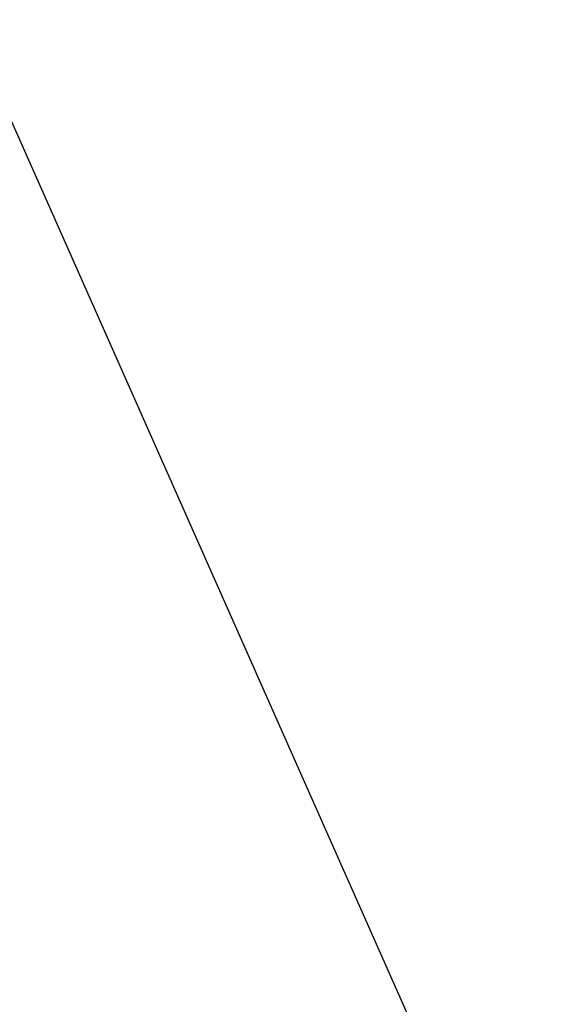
# Model space of a CAD drawing. Header units: inches. Extents: x 4 to 540, y 12 to 340.
# Tile 49 of 124: x 196 to 203, y 158 to 170. Entities that reach past the tile are written whole.
import ezdxf

# ---------------------------------------------------------------- set-up
doc = ezdxf.new("R2010")
doc.units = ezdxf.units.IN
doc.header["$LTSCALE"] = 16
doc.header["$MEASUREMENT"] = 0
doc.layers.get('0').update_dxf_attribs({"lineweight": 25})
doc.layers.add('DIMEN', color=7, linetype='Continuous', lineweight=25)
doc.styles.get("Standard").update_dxf_attribs({"font": 'arial.ttf'})
doc.dimstyles.new('DEFAULT-ANSI$7', dxfattribs={"dimscale": 16, "dimtxt": 0.125, "dimasz": 0.125, "dimexe": 0.125, "dimexo": 0.0625, "dimgap": 0.031496, "dimtad": 0, "dimtih": 1, "dimtoh": 1, "dimrnd": 1e-08, "dimzin": 4, "dimdsep": 46, "dimtxsty": 'Standard', "dimblk": 'Filled-1', "dimcen": 0.09, "dimdle": 0.393701, "dimclrd": 256, "dimclre": 256, "dimclrt": 256, "dimadec": 0, "dimazin": 1, "dimtfac": 1.504, "dimtofl": 0, "dimtmove": 0, "dimatfit": 3, "dimldrblk": 'Filled-1', "dimfxl": 1, "dimtolj": 1, "dimtzin": 4, "dimlwd": 25, "dimlwe": 25, "dimarcsym": 0})

# ---------------------------------------------------------------- blocks, each defined once
blk = doc.blocks.new('Filled-1')
at = {"color": 0}
for p, q in [((0, 0), (-1, 0.25)), ((-1, 0.25), (-1, -0.25)), ((-1, 0), (0, 0)), ((-1, -0.25), (0, 0))]:
    blk.add_line(p, q, dxfattribs=at)
at = {"color": 0, "flags": 128}
blk.add_lwpolyline([(-1, -0.25), (0, 0), (-1, 0.25), (-1, -0.25)], dxfattribs=at)
at = {"color": 0}
blk.add_solid([(-1, -0.25), (0, 0), (-1, 0.25), (-1, -0.25)], dxfattribs=at)

msp = doc.modelspace()

# ---------------------------------------------------------------- leaders
at = {"layer": 'DIMEN', "linetype": 'Continuous', "lineweight": 25, "annotation_type": 0, "has_hookline": 1, "hookline_direction": 1, "text_width": 24.3}
msp.add_leader([(202.734, 153.985), (195.576, 170.104), (193.576, 170.104)], dimstyle='DEFAULT-ANSI$7', override={"dimtad": 0}, dxfattribs=at)

doc.saveas('drawing.dxf')
